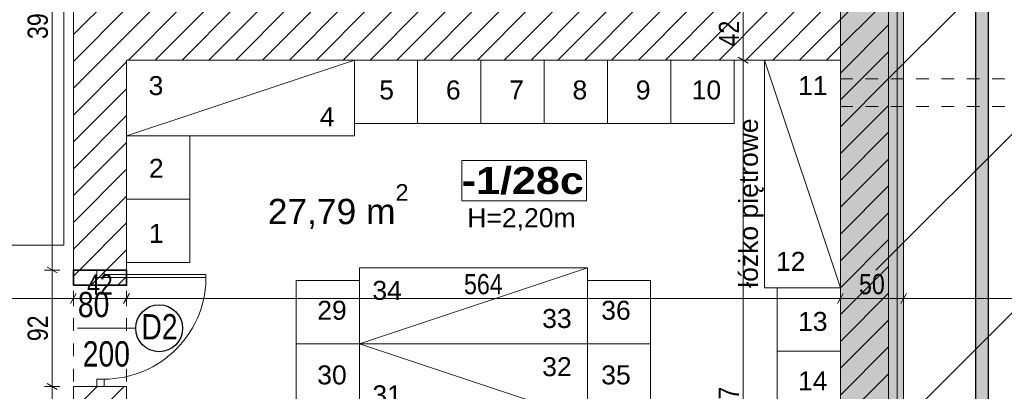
# Model space of a CAD drawing. Header units: centimetres. Extents: x 18292 to 3593338517, y 11794 to 62103.
# Tile 39 of 147: x 29338 to 30116, y 54931 to 55224. Entities that reach past the tile are written whole.
import ezdxf

# ---------------------------------------------------------------- set-up
doc = ezdxf.new("R2010")
doc.units = ezdxf.units.CM
doc.header["$MEASUREMENT"] = 0
doc.linetypes.add('Dashed-002', pattern=[20, 10, -10])
for name, color, linetype in [('410-Fundamenty', 7, 'Continuous'), ('499-Wymiary i opisy', 7, 'Continuous'), ('___WYBURZENIA', 7, 'Continuous'), ('__PROJEKTOWANE', 7, 'Continuous'), ('__PROJEKTOWANE_WYPOSAŻENIE', 7, 'Continuous'), ('MF-NR', 7, 'Continuous'), ('MF_KRESKOWANIE', 7, 'Continuous'), ('MF_NR', 7, 'Continuous'), ('MF_OKNA', 7, 'Continuous'), ('MF_przerywana', 7, 'Continuous'), ('MF_SCIANY_KONSTR', 7, 'Continuous'), ('MF_WIDOK', 7, 'Continuous')]:
    doc.layers.add(name, color=color, linetype=linetype)
doc.styles.add('GENERATED_STYLE_1', font='txt')
doc.styles.add('GENERATED_STYLE_2', font='txt')
doc.styles.add('GENERATED_STYLE_4', font='txt')
doc.styles.add('GENERATED_STYLE_5', font='txt')
doc.dimstyles.new('GENERATED_STYLE__1', dxfattribs={"dimtxt": 16, "dimasz": 6.08, "dimexe": 0.18, "dimexo": 0.0625, "dimgap": 0.09, "dimtad": 1, "dimtih": 1, "dimtoh": 1, "dimdec": 0, "dimzin": 0, "dimdsep": 46, "dimtxsty": 'GENERATED_STYLE_4', "dimblk": 'ARROWHEAD_2', "dimblk1": 'ARROWHEAD_2', "dimblk2": 'ARROWHEAD_2', "dimcen": 0.09, "dimse1": 1, "dimse2": 1, "dimclrd": 7, "dimclre": 7, "dimclrt": 7, "dimadec": 0, "dimazin": 0, "dimtfac": 1, "dimtdec": 4, "dimtmove": 0, "dimatfit": 3, "dimfxl": 0, "dimtolj": 1, "dimtzin": 0, "dimarcsym": 0})
doc.dimstyles.new('GENERATED_STYLE__4', dxfattribs={"dimtxt": 16, "dimasz": 6.08, "dimexe": 0.18, "dimexo": 0.0625, "dimgap": 0.09, "dimtad": 1, "dimdec": 0, "dimzin": 0, "dimdsep": 46, "dimtxsty": 'GENERATED_STYLE_4', "dimblk": 'ARROWHEAD_2', "dimblk1": 'ARROWHEAD_2', "dimblk2": 'ARROWHEAD_2', "dimcen": 0.09, "dimse1": 1, "dimse2": 1, "dimclrd": 7, "dimclre": 7, "dimclrt": 7, "dimadec": 0, "dimazin": 0, "dimtfac": 1, "dimtdec": 4, "dimtmove": 0, "dimatfit": 3, "dimfxl": 0, "dimtolj": 1, "dimtzin": 0, "dimarcsym": 0})
doc.dimstyles.new('GENERATED_STYLE__6', dxfattribs={"dimtxt": 16, "dimasz": 6.08, "dimexe": 0.18, "dimexo": 0.0625, "dimgap": 0.09, "dimtad": 1, "dimdec": 0, "dimzin": 0, "dimdsep": 46, "dimtxsty": 'GENERATED_STYLE_1', "dimblk": 'ARROWHEAD_2', "dimblk1": 'ARROWHEAD_2', "dimblk2": 'ARROWHEAD_2', "dimcen": 0.09, "dimse1": 1, "dimse2": 1, "dimclrd": 7, "dimclre": 7, "dimclrt": 7, "dimadec": 0, "dimazin": 0, "dimtfac": 1, "dimtdec": 4, "dimtmove": 0, "dimatfit": 3, "dimfxl": 0, "dimtolj": 1, "dimtzin": 0, "dimarcsym": 0})
pattern_1 = [(45, (4868174.165, 3898003.605), (-10.606601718, 10.606601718), [])]
pattern_2 = [(45, (4868174.165, 3898003.605), (-7.071067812, 7.071067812), [7.5, -2.5]), (45, (4868174.165, 3898010.676), (-7.071067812, 7.071067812), [7.5, -2.5])]

# ---------------------------------------------------------------- blocks, each defined once
blk = doc.blocks.new('*D65', base_point=(4868174.17, 3898003.61))
at = {"layer": '499-Wymiary i opisy', "color": 7, "linetype": 'Continuous', "lineweight": 13}
for p, q in [((29326.36, 55516.8), (29334.36, 55512.18)), ((29336.36, 55514.49), (29324.36, 55514.49)), ((29330.36, 54747.49), (29330.36, 55514.49)), ((29336.36, 54747.49), (29324.36, 54747.49)), ((29326.36, 54749.8), (29334.36, 54745.18))]:
    blk.add_line(p, q, dxfattribs=at)
at = {"layer": '499-Wymiary i opisy', "color": 7, "lineweight": 13, "insert": (29327.16, 55115.63), "char_height": 16, "attachment_point": 7, "rotation": 90, "style": 'GENERATED_STYLE_4'}
blk.add_mtext('\\A1;{\\pql;\\fArial Narrow|b0|i0|c238|p34;767}', dxfattribs=at)
blk = doc.blocks.new('ARROWHEAD_2')
at = {"color": 0, "linetype": 'Continuous', "lineweight": 0}
for p, q in [((0, 0), (-1, 0)), ((-0.38, -0.66), (0.38, 0.66))]:
    blk.add_line(p, q, dxfattribs=at)
blk = doc.blocks.new('*D75', base_point=(4868174.17, 3898003.61))
at = {"layer": '499-Wymiary i opisy', "color": 7, "linetype": 'Continuous', "lineweight": 13}
for p, q in [((29042.88, 55629.09), (29042.88, 55641.09)), ((29380.88, 55629.09), (29380.88, 55641.09)), ((29045.19, 55639.09), (29040.57, 55631.09)), ((29042.88, 55635.09), (29380.88, 55635.09)), ((29383.19, 55639.09), (29378.57, 55631.09))]:
    blk.add_line(p, q, dxfattribs=at)
at = {"layer": '499-Wymiary i opisy', "color": 7, "lineweight": 13, "insert": (29196.52, 55638.29), "char_height": 16, "attachment_point": 7, "style": 'GENERATED_STYLE_4'}
blk.add_mtext('\\A1;{\\pql;\\fArial Narrow|b0|i0|c238|p34;338}', dxfattribs=at)
blk = doc.blocks.new('*D76', base_point=(4868174.17, 3898003.61))
at = {"layer": '499-Wymiary i opisy', "color": 7, "linetype": 'Continuous', "lineweight": 13}
for p, q in [((29380.88, 55629.09), (29380.88, 55641.09)), ((29422.88, 55629.09), (29422.88, 55641.09)), ((29383.19, 55639.09), (29378.57, 55631.09)), ((29380.88, 55635.09), (29422.88, 55635.09)), ((29425.19, 55639.09), (29420.57, 55631.09))]:
    blk.add_line(p, q, dxfattribs=at)
at = {"layer": '499-Wymiary i opisy', "color": 7, "lineweight": 13, "insert": (29391.64, 55638.29), "char_height": 16, "attachment_point": 7, "style": 'GENERATED_STYLE_4'}
blk.add_mtext('\\A1;{\\pql;\\fArial Narrow|b0|i0|c238|p34;42}', dxfattribs=at)
blk = doc.blocks.new('*D77', base_point=(4868174.17, 3898003.61))
at = {"layer": '499-Wymiary i opisy', "color": 7, "linetype": 'Continuous', "lineweight": 13}
for p, q in [((29422.88, 55629.09), (29422.88, 55641.09)), ((29986.88, 55629.09), (29986.88, 55641.09)), ((29425.19, 55639.09), (29420.57, 55631.09)), ((29422.88, 55635.09), (29986.88, 55635.09)), ((29984.57, 55631.09), (29989.19, 55639.09)), ((29986.88, 55635.09), (29990.79, 55635.09))]:
    blk.add_line(p, q, dxfattribs=at)
at = {"layer": '499-Wymiary i opisy', "color": 7, "lineweight": 13, "insert": (29689.52, 55638.29), "char_height": 16, "attachment_point": 7, "style": 'GENERATED_STYLE_4'}
blk.add_mtext('\\A1;{\\pql;\\fArial Narrow|b0|i0|c238|p34;564}', dxfattribs=at)
blk = doc.blocks.new('*D126', base_point=(4868174.17, 3898003.61))
at = {"layer": '499-Wymiary i opisy', "color": 7, "linetype": 'Continuous', "lineweight": 13}
for p, q in [((31249.77, 59744.18), (31241.77, 59748.8)), ((31245.77, 59746.49), (31245.77, 59750.41)), ((31251.77, 59746.49), (31239.77, 59746.49)), ((31245.77, 52927.49), (31245.77, 59746.49)), ((31251.77, 52927.49), (31239.77, 52927.49)), ((31241.77, 52929.8), (31249.77, 52925.18)), ((31245.77, 52923.58), (31245.77, 52927.49))]:
    blk.add_line(p, q, dxfattribs=at)
at = {"layer": '499-Wymiary i opisy', "color": 7, "lineweight": 13, "insert": (31242.57, 56311.39), "char_height": 16, "attachment_point": 7, "rotation": 90, "style": 'GENERATED_STYLE_1'}
blk.add_mtext('\\A1;{\\pql;\\fArial Narrow|b1|i0|c238|p34;6\xa0819}', dxfattribs=at)
blk = doc.blocks.new('*D130', base_point=(4868174.17, 3898003.61))
at = {"layer": '499-Wymiary i opisy', "color": 7, "linetype": 'Continuous', "lineweight": 13}
for p, q in [((31211.77, 55828.8), (31219.77, 55824.18)), ((31221.77, 55826.49), (31209.77, 55826.49)), ((31215.77, 54595.49), (31215.77, 55826.49)), ((31221.77, 54595.49), (31209.77, 54595.49)), ((31211.77, 54597.8), (31219.77, 54593.18))]:
    blk.add_line(p, q, dxfattribs=at)
at = {"layer": '499-Wymiary i opisy', "color": 7, "lineweight": 13, "insert": (31212.57, 55187.95), "char_height": 16, "attachment_point": 7, "rotation": 90, "style": 'GENERATED_STYLE_4'}
blk.add_mtext('\\A1;{\\pql;\\fArial Narrow|b0|i0|c238|p34;1\xa0231}', dxfattribs=at)
blk = doc.blocks.new('*D138', base_point=(4868174.17, 3898003.61))
at = {"layer": '499-Wymiary i opisy', "color": 7, "linetype": 'Continuous', "lineweight": 13}
for p, q in [((31181.77, 55828.8), (31189.77, 55824.18)), ((31191.77, 55826.49), (31179.77, 55826.49)), ((31185.77, 54595.49), (31185.77, 55826.49)), ((31191.77, 54595.49), (31179.77, 54595.49)), ((31181.77, 54597.8), (31189.77, 54593.18))]:
    blk.add_line(p, q, dxfattribs=at)
at = {"layer": '499-Wymiary i opisy', "color": 7, "lineweight": 13, "insert": (31182.57, 55187.95), "char_height": 16, "attachment_point": 7, "rotation": 90, "style": 'GENERATED_STYLE_4'}
blk.add_mtext('\\A1;{\\pql;\\fArial Narrow|b0|i0|c238|p34;1\xa0231}', dxfattribs=at)
blk = doc.blocks.new('*D153', base_point=(4868174.17, 3898003.61))
at = {"layer": '499-Wymiary i opisy', "color": 7, "linetype": 'Continuous', "lineweight": 13}
for p, q in [((29370.15, 54934.49), (29358.15, 54934.49)), ((29360.15, 54936.8), (29368.15, 54932.18)), ((29364.15, 54747.49), (29364.15, 54934.49)), ((29370.15, 54747.49), (29358.15, 54747.49)), ((29360.15, 54749.8), (29368.15, 54745.18)), ((29364.15, 54743.58), (29364.15, 54747.49))]:
    blk.add_line(p, q, dxfattribs=at)
at = {"layer": '499-Wymiary i opisy', "color": 7, "lineweight": 13, "insert": (29360.95, 54825.63), "char_height": 16, "attachment_point": 7, "rotation": 90, "style": 'GENERATED_STYLE_4'}
blk.add_mtext('\\A1;{\\pql;\\fArial Narrow|b0|i0|c238|p34;187}', dxfattribs=at)
blk = doc.blocks.new('*D154', base_point=(4868174.17, 3898003.61))
at = {"layer": '499-Wymiary i opisy', "color": 7, "linetype": 'Continuous', "lineweight": 13}
for p, q in [((29370.15, 55026.49), (29358.15, 55026.49)), ((29360.15, 55028.8), (29368.15, 55024.18)), ((29364.15, 54934.49), (29364.15, 55026.49)), ((29370.15, 54934.49), (29358.15, 54934.49)), ((29360.15, 54936.8), (29368.15, 54932.18))]:
    blk.add_line(p, q, dxfattribs=at)
at = {"layer": '499-Wymiary i opisy', "color": 7, "lineweight": 13, "insert": (29360.95, 54970.25), "char_height": 16, "attachment_point": 7, "rotation": 90, "style": 'GENERATED_STYLE_4'}
blk.add_mtext('\\A1;{\\pql;\\fArial Narrow|b0|i0|c238|p34;92}', dxfattribs=at)
blk = doc.blocks.new('*D155', base_point=(4868174.17, 3898003.61))
at = {"layer": '499-Wymiary i opisy', "color": 7, "linetype": 'Continuous', "lineweight": 13}
for p, q in [((29360.15, 55424.8), (29368.15, 55420.18)), ((29370.15, 55422.49), (29358.15, 55422.49)), ((29364.15, 55026.49), (29364.15, 55422.49)), ((29370.15, 55026.49), (29358.15, 55026.49)), ((29360.15, 55028.8), (29368.15, 55024.18))]:
    blk.add_line(p, q, dxfattribs=at)
at = {"layer": '499-Wymiary i opisy', "color": 7, "lineweight": 13, "insert": (29360.95, 55209.13), "char_height": 16, "attachment_point": 7, "rotation": 90, "style": 'GENERATED_STYLE_4'}
blk.add_mtext('\\A1;{\\pql;\\fArial Narrow|b0|i0|c238|p34;396}', dxfattribs=at)
blk = doc.blocks.new('*D248', base_point=(4868174.17, 3898003.61))
at = {"layer": '499-Wymiary i opisy', "color": 7, "linetype": 'Continuous', "lineweight": 13}
for p, q in [((29916.11, 55192.49), (29904.11, 55192.49)), ((29906.11, 55194.8), (29914.11, 55190.18)), ((29910.11, 54645.49), (29910.11, 55192.49)), ((29916.11, 54645.49), (29904.11, 54645.49)), ((29906.11, 54647.8), (29914.11, 54643.18))]:
    blk.add_line(p, q, dxfattribs=at)
at = {"layer": '499-Wymiary i opisy', "color": 7, "lineweight": 13, "insert": (29906.91, 54903.63), "char_height": 16, "attachment_point": 7, "rotation": 90, "style": 'GENERATED_STYLE_4'}
blk.add_mtext('\\A1;{\\pql;\\fArial Narrow|b0|i0|c238|p34;547}', dxfattribs=at)
blk = doc.blocks.new('*D249', base_point=(4868174.17, 3898003.61))
at = {"layer": '499-Wymiary i opisy', "color": 7, "linetype": 'Continuous', "lineweight": 13}
for p, q in [((29906.11, 55236.8), (29914.11, 55232.18)), ((29916.11, 55234.49), (29904.11, 55234.49)), ((29910.11, 55192.49), (29910.11, 55234.49)), ((29916.11, 55192.49), (29904.11, 55192.49)), ((29906.11, 55194.8), (29914.11, 55190.18))]:
    blk.add_line(p, q, dxfattribs=at)
at = {"layer": '499-Wymiary i opisy', "color": 7, "lineweight": 13, "insert": (29906.91, 55203.25), "char_height": 16, "attachment_point": 7, "rotation": 90, "style": 'GENERATED_STYLE_4'}
blk.add_mtext('\\A1;{\\pql;\\fArial Narrow|b0|i0|c238|p34;42}', dxfattribs=at)
blk = doc.blocks.new('*D253', base_point=(4868174.17, 3898003.61))
at = {"layer": '499-Wymiary i opisy', "color": 7, "linetype": 'Continuous', "lineweight": 13}
for p, q in [((28826.19, 55007.95), (28821.57, 54999.95)), ((28823.88, 54997.95), (28823.88, 55009.95)), ((28823.88, 55003.95), (29380.88, 55003.95)), ((29383.19, 55007.95), (29378.57, 54999.95)), ((29380.88, 54997.95), (29380.88, 55009.95))]:
    blk.add_line(p, q, dxfattribs=at)
at = {"layer": '499-Wymiary i opisy', "color": 7, "lineweight": 13, "insert": (29087.02, 55007.15), "char_height": 16, "attachment_point": 7, "style": 'GENERATED_STYLE_4'}
blk.add_mtext('\\A1;{\\pql;\\fArial Narrow|b0|i0|c238|p34;557}', dxfattribs=at)
blk = doc.blocks.new('*D254', base_point=(4868174.17, 3898003.61))
at = {"layer": '499-Wymiary i opisy', "color": 7, "linetype": 'Continuous', "lineweight": 13}
for p, q in [((29383.19, 55007.95), (29378.57, 54999.95)), ((29380.88, 54997.95), (29380.88, 55009.95)), ((29380.88, 55003.95), (29422.88, 55003.95)), ((29425.19, 55007.95), (29420.57, 54999.95)), ((29422.88, 54997.95), (29422.88, 55009.95))]:
    blk.add_line(p, q, dxfattribs=at)
at = {"layer": '499-Wymiary i opisy', "color": 7, "lineweight": 13, "insert": (29391.64, 55007.15), "char_height": 16, "attachment_point": 7, "style": 'GENERATED_STYLE_4'}
blk.add_mtext('\\A1;{\\pql;\\fArial Narrow|b0|i0|c238|p34;42}', dxfattribs=at)
blk = doc.blocks.new('*D255', base_point=(4868174.17, 3898003.61))
at = {"layer": '499-Wymiary i opisy', "color": 7, "linetype": 'Continuous', "lineweight": 13}
for p, q in [((29425.19, 55007.95), (29420.57, 54999.95)), ((29422.88, 54997.95), (29422.88, 55009.95)), ((29422.88, 55003.95), (29986.88, 55003.95)), ((29989.19, 55007.95), (29984.57, 54999.95)), ((29986.88, 54997.95), (29986.88, 55009.95))]:
    blk.add_line(p, q, dxfattribs=at)
at = {"layer": '499-Wymiary i opisy', "color": 7, "lineweight": 13, "insert": (29689.52, 55007.15), "char_height": 16, "attachment_point": 7, "style": 'GENERATED_STYLE_4'}
blk.add_mtext('\\A1;{\\pql;\\fArial Narrow|b0|i0|c238|p34;564}', dxfattribs=at)
blk = doc.blocks.new('*D256', base_point=(4868174.17, 3898003.61))
at = {"layer": '499-Wymiary i opisy', "color": 7, "linetype": 'Continuous', "lineweight": 13}
for p, q in [((29989.19, 55007.95), (29984.57, 54999.95)), ((29986.88, 54997.95), (29986.88, 55009.95)), ((29986.88, 55003.95), (30036.88, 55003.95)), ((30039.19, 55007.95), (30034.57, 54999.95)), ((30036.88, 54997.95), (30036.88, 55009.95))]:
    blk.add_line(p, q, dxfattribs=at)
at = {"layer": '499-Wymiary i opisy', "color": 7, "lineweight": 13, "insert": (30001.64, 55007.15), "char_height": 16, "attachment_point": 7, "style": 'GENERATED_STYLE_4'}
blk.add_mtext('\\A1;{\\pql;\\fArial Narrow|b0|i0|c238|p34;50}', dxfattribs=at)
blk = doc.blocks.new('*D257', base_point=(4868174.17, 3898003.61))
at = {"layer": '499-Wymiary i opisy', "color": 7, "linetype": 'Continuous', "lineweight": 13}
for p, q in [((30039.19, 55007.95), (30034.57, 54999.95)), ((30036.88, 54997.95), (30036.88, 55009.95)), ((30036.88, 55003.95), (30441.29, 55003.95)), ((30443.6, 55007.95), (30438.98, 54999.95)), ((30441.29, 54997.95), (30441.29, 55009.95))]:
    blk.add_line(p, q, dxfattribs=at)
at = {"layer": '499-Wymiary i opisy', "color": 7, "lineweight": 13, "char_height": 16, "attachment_point": 7, "style": 'GENERATED_STYLE_4'}
for s, insert in [('\\A1;{\\pql;\\fArial Narrow|b0|i0|c238|p34;min. 400}', (30193.53, 55007.15)), ('\\A1;{\\pql;\\fArial Narrow|b0|i0|c238|p34;24}', (30418.5, 55007.15))]:
    blk.add_mtext(s, dxfattribs=dict(at, insert=insert))

msp = doc.modelspace()

# ---------------------------------------------------------------- hatches: boundary and pattern name
at = {"layer": '410-Fundamenty', "linetype": 'Continuous', "lineweight": 0, "true_color": 0x000000}
h = msp.add_hatch(dxfattribs=at)
h.set_pattern_fill('beton_000a', color=18, style=0, pattern_type=2)
h.set_pattern_definition(pattern_2)
h.paths.add_polyline_path([(30031.88, 54600.49), (30031.88, 55821.49), (30016.88, 55806.49), (30016.88, 54615.49)])
h = msp.add_hatch(dxfattribs=at)
h.set_pattern_fill('Styropian_000a', color=18, style=0, pattern_type=2)
h.set_pattern_definition([(90, (4868174.1653, 3898003.6053), (-3.4641016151, 0), [2, -4]), (90, (4868172.4333, 3898006.6053), (-3.4641016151, 0), [2, -4]), (150, (4868174.1653, 3898005.6053), (1.7320508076, 3), [2, -4]), (150, (4868170.7012, 3898005.6053), (1.7320508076, 3), [2, -4]), (210, (4868174.1653, 3898003.6053), (-1.7320508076, 3), [2, -4]), (210, (4868170.7012, 3898003.6053), (-1.7320508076, 3), [2, -4])])
h.paths.add_polyline_path([(30036.88, 54595.49), (30036.88, 55826.49), (30031.88, 55821.49), (30031.88, 54600.49)])
h = msp.add_hatch(dxfattribs=at)
h.set_pattern_fill('beton_000a', color=18, style=0, pattern_type=2)
h.set_pattern_definition(pattern_2)
h.paths.add_polyline_path([(30016.88, 54615.49), (30016.88, 55806.49), (30011.88, 55801.49), (30011.88, 54620.49)])
h = msp.add_hatch(dxfattribs=at)
h.set_pattern_fill('beton_000a', color=18, style=0, pattern_type=2)
h.set_pattern_definition(pattern_2)
h.paths.add_polyline_path([(30011.88, 54620.49), (30011.88, 55801.49), (29986.88, 55776.49), (29986.88, 54645.49)])
at = {"layer": '___WYBURZENIA', "linetype": 'Continuous', "lineweight": 35}
h = msp.add_hatch(dxfattribs=at)
h.set_pattern_fill('bloczki_ceramiczne_000a', color=30, style=0, pattern_type=2)
h.set_pattern_definition(pattern_1)
h.paths.add_polyline_path([(29380.88, 55014.49), (29422.88, 55014.49), (29422.88, 55026.49), (29380.88, 55026.49)])
at = {"layer": '__PROJEKTOWANE', "linetype": 'Continuous', "lineweight": 13}
h = msp.add_hatch(dxfattribs=at)
h.set_pattern_fill('Bloczki_ceramiczne_kopia_DD', color=150, style=0, pattern_type=2)
h.set_pattern_definition([(45, (4868174.17, 3898003.61), (-70.7106781, 70.7106781), [])])
h.paths.add_polyline_path([(29714.88, 54617.49), (30014.88, 54617.49), (30014.88, 55810.49), (29733.88, 55810.49), (29733.88, 56706.54), (30093.98, 56706.54), (30092.06, 56167.49), (30371.88, 56167.49), (30371.88, 54260.49), (30071.88, 54260.49), (30071.88, 53759.49), (28132.88, 53759.49), (28132.88, 54560.49), (27833.92, 54560.49), (27832.9, 55446.69), (26114.07, 55446.61), (26114.07, 55792.49), (28189.88, 55792.49), (28189.88, 54917.49), (28489.88, 54917.49), (28489.88, 54116.49), (29714.88, 54116.49)])
at = {"layer": '__PROJEKTOWANE', "linetype": 'Continuous', "lineweight": 25}
h = msp.add_hatch(color=230, dxfattribs=at)
h.paths.add_polyline_path([(27914.85, 56613.92), (27914.85, 54825.65), (28391.41, 54825.65), (28391.41, 54038.82), (28822.34, 54038.82), (28822.34, 53475.15), (29471.71, 53475.15), (29471.71, 54038.82), (29811.8, 54038.82), (29811.8, 54541.02), (30104, 54541.02), (30104, 55897.12), (28839.09, 55897.12), (28839.09, 56613.92)])
h.paths.add_polyline_path([(28832.34, 53485.15), (28832.34, 54048.82), (28401.41, 54048.82), (28401.41, 54835.65), (27924.85, 54835.65), (27924.85, 56603.92), (28829.09, 56603.92), (28829.09, 55887.12), (30094, 55887.12), (30094, 54551.02), (29801.8, 54551.02), (29801.8, 54048.82), (29461.71, 54048.82), (29461.71, 53485.15)], flags=0)
at = {"layer": 'MF_KRESKOWANIE', "linetype": 'Continuous', "lineweight": 13}
h = msp.add_hatch(dxfattribs=at)
h.set_pattern_fill('bloczki_ceramiczne_000a', color=250, style=0, pattern_type=2)
h.set_pattern_definition(pattern_1)
h.paths.add_polyline_path([(28179.88, 54907.49), (28479.88, 54907.49), (28479.88, 54896.49), (28479.88, 54735.49), (28479.88, 54106.49), (28547.88, 54106.49), (28855.88, 54106.49), (28855.88, 53966.49), (28897.88, 53966.49), (29179.56, 53966.49), (29179.56, 53894.49), (29179.56, 53558.49), (29349.56, 53558.49), (29349.56, 53894.49), (29349.56, 53966.49), (29349.56, 54106.49), (29724.88, 54106.49), (29724.88, 54607.49), (30024.88, 54607.49), (30024.88, 54660.49), (30024.88, 55820.49), (29705.88, 55820.49), (28929.88, 55820.49), (28929.88, 55776.49), (29000.88, 55776.49), (29000.88, 55556.49), (28933.88, 55556.49), (28923.88, 55556.49), (28923.88, 55514.49), (29143.88, 55514.49), (29143.88, 55556.49), (29042.88, 55556.49), (29042.88, 55776.49), (29380.88, 55776.49), (29380.88, 55556.49), (29223.88, 55556.49), (29223.88, 55514.49), (29422.88, 55514.49), (29422.88, 55776.49), (29686.88, 55776.49), (29986.88, 55776.49), (29986.88, 55234.49), (29686.88, 55234.49), (29422.88, 55234.49), (29422.88, 55434.49), (29380.88, 55434.49), (29380.88, 55393.49), (29380.88, 55026.49), (29422.88, 55026.49), (29422.88, 55192.49), (29986.88, 55192.49), (29986.88, 54645.49), (29722.88, 54645.49), (29722.88, 54735.49), (29722.88, 54747.49), (29422.88, 54747.49), (29422.88, 54934.49), (29380.88, 54934.49), (29380.88, 54747.49), (29380.88, 54705.49), (29686.88, 54705.49), (29686.88, 54144.49), (29284.88, 54144.49), (29284.88, 54705.49), (29288.88, 54705.49), (29288.88, 54747.49), (29190.88, 54747.49), (29190.88, 54705.49), (29242.88, 54705.49), (29242.88, 54290.49), (29217.88, 54290.49), (29232.88, 54248.49), (29242.88, 54248.49), (29242.88, 54144.49), (29062.88, 54144.49), (29062.88, 54147.49), (29020.88, 54147.49), (29020.88, 54144.49), (29007.88, 54144.49), (29007.88, 54106.49), (29311.56, 54106.49), (29311.56, 54008.49), (29311.56, 53894.49), (29311.22, 53894.49), (29311.22, 53600.49), (29221.56, 53600.49), (29221.56, 53894.49), (29221.56, 53983.49), (29196.56, 54008.49), (28897.88, 54008.49), (28897.88, 54106.49), (28947.88, 54106.49), (28947.88, 54144.49), (28897.88, 54144.49), (28897.88, 54159.49), (28855.88, 54159.49), (28855.88, 54144.49), (28517.88, 54144.49), (28517.88, 54705.49), (28657.88, 54705.49), (28657.88, 54747.49), (28517.88, 54747.49), (28517.88, 54907.49), (28781.88, 54907.49), (28781.88, 54871.49), (28823.88, 54871.49), (28823.88, 55099.49), (28781.88, 55099.49), (28781.88, 54945.49), (28527.88, 54945.49), (28217.88, 54945.49), (28217.88, 55790.1), (28680.42, 55790.44), (28680.56, 55820.49), (28217.88, 55820.49), (28193.88, 55782.49), (28179.88, 55782.49), (28179.88, 54945.49)])

# ---------------------------------------------------------------- linework, layer by layer
at = {"layer": '410-Fundamenty', "color": 7, "linetype": 'Continuous', "lineweight": 13}
msp.add_line((30031.88, 54600.49), (30031.88, 55821.49), dxfattribs=at)
at = {"layer": '410-Fundamenty', "color": 7, "linetype": 'Continuous', "lineweight": 13, "flags": 128}
for points in [[(30036.88, 54595.49), (30036.88, 55826.49)], [(29986.88, 55776.49), (29986.88, 54645.49)]]:
    msp.add_lwpolyline(points, dxfattribs=at)
at = {"layer": '___WYBURZENIA', "color": 30, "linetype": 'Continuous', "lineweight": 35}
msp.add_line((29380.88, 55014.49), (29422.88, 55014.49), dxfattribs=at)
at = {"layer": '___WYBURZENIA', "color": 30, "linetype": 'Continuous', "lineweight": 35, "flags": 128}
msp.add_lwpolyline([(29380.88, 55014.49), (29422.88, 55014.49), (29422.88, 55026.49), (29380.88, 55026.49)], close=True, dxfattribs=at)
at = {"layer": '__PROJEKTOWANE', "color": 230, "linetype": 'Continuous', "lineweight": 25, "flags": 128}
for points in [[(28822.34, 53475.15), (29471.71, 53475.15), (29471.71, 54038.82), (29811.8, 54038.82), (29811.8, 54541.02), (30104, 54541.02), (30104, 55897.12), (28839.09, 55897.12), (28839.09, 56613.92), (27914.88, 56613.92), (27914.88, 54825.65), (28391.41, 54825.65), (28391.41, 54038.82), (28822.34, 54038.82)], [(28832.34, 53485.15), (29461.71, 53485.15), (29461.71, 54048.82), (29801.8, 54048.82), (29801.8, 54551.02), (30094, 54551.02), (30094, 55887.12), (28829.09, 55887.12), (28829.09, 56603.92), (27924.85, 56603.92), (27924.85, 54835.65), (28401.41, 54835.65), (28401.41, 54048.82), (28832.34, 54048.82)]]:
    msp.add_lwpolyline(points, close=True, dxfattribs=at)
at = {"layer": '__PROJEKTOWANE', "color": 7, "linetype": 'Continuous', "lineweight": 25}
msp.add_circle((29448.63, 54980.49), 18.52, dxfattribs=at)
at = {"layer": '__PROJEKTOWANE_WYPOSAŻENIE', "color": 7, "linetype": 'Continuous', "lineweight": 13}
for p, q in [((29602.88, 55192.49), (29422.88, 55132.49)), ((29986.88, 55012.49), (29926.88, 55192.49)), ((29607.01, 54968.29), (29787.01, 55028.29)), ((29607.01, 54968.29), (29787.01, 54908.29))]:
    msp.add_line(p, q, dxfattribs=at)
at = {"layer": '__PROJEKTOWANE_WYPOSAŻENIE', "color": 7, "linetype": 'Continuous', "lineweight": 13, "flags": 128}
for points in [[(29373.34, 55393.76), (29323.34, 55393.76), (29323.34, 55046.18), (29373.34, 55046.18)], [(29602.88, 55132.49), (29602.88, 55192.49), (29422.88, 55192.49), (29422.88, 55132.49)], [(29652.88, 55192.49), (29652.88, 55142.49), (29602.88, 55142.49), (29602.88, 55192.49)], [(29702.88, 55192.49), (29702.88, 55142.49), (29652.88, 55142.49), (29652.88, 55192.49)], [(29752.88, 55192.49), (29752.88, 55142.49), (29702.88, 55142.49), (29702.88, 55192.49)], [(29802.88, 55192.49), (29802.88, 55142.49), (29752.88, 55142.49), (29752.88, 55192.49)], [(29852.88, 55192.49), (29852.88, 55142.49), (29802.88, 55142.49), (29802.88, 55192.49)], [(29902.88, 55192.49), (29902.88, 55142.49), (29852.88, 55142.49), (29852.88, 55192.49)], [(29926.88, 55012.49), (29986.88, 55012.49), (29986.88, 55192.49), (29926.88, 55192.49)], [(29472.88, 55132.49), (29472.88, 55082.49), (29422.88, 55082.49), (29422.88, 55132.49)], [(29472.88, 55082.49), (29472.88, 55032.49), (29422.88, 55032.49), (29422.88, 55082.49)], [(29607.01, 54968.29), (29607.01, 55028.29), (29787.01, 55028.29), (29787.01, 54968.29)], [(29607.01, 55018.29), (29607.01, 54968.29), (29557.01, 54968.29), (29557.01, 55018.29)], [(29787.01, 54968.29), (29787.01, 55018.29), (29837.01, 55018.29), (29837.01, 54968.29)], [(29986.88, 55012.49), (29986.88, 54962.49), (29936.88, 54962.49), (29936.88, 55012.49)], [(29607.01, 54918.29), (29607.01, 54968.29), (29557.01, 54968.29), (29557.01, 54918.29)], [(29607.01, 54968.29), (29607.01, 54908.29), (29787.01, 54908.29), (29787.01, 54968.29)], [(29787.01, 54968.29), (29787.01, 54918.29), (29837.01, 54918.29), (29837.01, 54968.29)], [(29986.88, 54962.49), (29986.88, 54912.49), (29936.88, 54912.49), (29936.88, 54962.49)]]:
    msp.add_lwpolyline(points, close=True, dxfattribs=at)
at = {"layer": '__PROJEKTOWANE_WYPOSAŻENIE', "color": 7, "linetype": 'Dashed-002', "lineweight": 13, "flags": 128}
for points in [[(29986.88, 55177.74), (30409.88, 55177.74)], [(29986.88, 55155.8), (30409.88, 55155.8)]]:
    msp.add_lwpolyline(points, dxfattribs=at)
at = {"layer": 'MF-NR', "color": 7, "linetype": 'Continuous', "lineweight": 13}
for p, q in [((29687.87, 55113.19), (29781.21, 55113.19)), ((29687.87, 55081.29), (29687.87, 55113.19)), ((29786.21, 55113.19), (29786.21, 55081.29))]:
    msp.add_line(p, q, dxfattribs=at)
at = {"layer": 'MF-NR', "color": 7, "linetype": 'Continuous', "lineweight": 13, "flags": 128}
msp.add_lwpolyline([(29781.21, 55081.29), (29687.87, 55081.29)], dxfattribs=at)
at = {"layer": 'MF_OKNA', "color": 7, "linetype": 'Continuous', "lineweight": 13}
for p, q in [((29399.38, 55026.49), (29399.38, 55020.74)), ((29405.13, 55020.74), (29405.13, 55026.49)), ((29399.38, 55020.74), (29405.13, 55020.74)), ((29405.13, 55023.04), (29485.6, 55023.04)), ((29405.13, 55020.74), (29485.63, 55020.74)), ((29401.88, 55014.49), (29399.38, 55014.49)), ((29430.11, 54980.49), (29384.23, 54980.49)), ((29399.38, 54934.49), (29399.38, 54940.24)), ((29399.38, 54940.24), (29405.13, 54940.24)), ((29401.88, 54934.49), (29399.38, 54934.49)), ((29405.13, 54940.24), (29405.13, 54934.49))]:
    msp.add_line(p, q, dxfattribs=at)
msp.add_arc((29405.13, 55020.74), 80.5, 270, 1.63725, dxfattribs=at)
at = {"layer": 'MF_przerywana', "color": 7, "linetype": 'Dashed-002', "lineweight": 13, "flags": 128}
msp.add_lwpolyline([(29380.88, 55026.49), (29422.88, 55026.49), (29422.88, 54934.49), (29380.88, 54934.49)], close=True, dxfattribs=at)
at = {"layer": 'MF_SCIANY_KONSTR', "color": 7, "linetype": 'Continuous', "lineweight": 13}
for p, q in [((30024.88, 54660.49), (30024.88, 55820.49)), ((29380.88, 55026.49), (29380.88, 55422.49)), ((29422.88, 55192.49), (29986.88, 55192.49)), ((29422.88, 55192.49), (29422.88, 55026.49)), ((29986.88, 54645.49), (29986.88, 55192.49)), ((29380.88, 54747.49), (29380.88, 54934.49)), ((29380.88, 54934.49), (29422.88, 54934.49)), ((29422.88, 54934.49), (29422.88, 54747.49))]:
    msp.add_line(p, q, dxfattribs=at)
at = {"layer": 'MF_SCIANY_KONSTR', "color": 30, "linetype": 'Continuous', "lineweight": 35}
for p, q in [((29380.88, 55014.49), (29380.88, 55026.49)), ((29422.88, 55026.49), (29422.88, 55014.49))]:
    msp.add_line(p, q, dxfattribs=at)
at = {"layer": 'MF_WIDOK', "color": 5, "linetype": 'Continuous', "lineweight": 15, "flags": 128}
msp.add_lwpolyline([(29687.87, 55113.19), (29786.21, 55113.19), (29786.21, 55081.29), (29687.87, 55081.29)], close=True, dxfattribs=at)

# ---------------------------------------------------------------- texts
at = {"layer": '__PROJEKTOWANE', "color": 150, "lineweight": 13, "insert": (29534.49, 55059.07), "char_height": 20, "attachment_point": 7, "style": 'GENERATED_STYLE_2'}
msp.add_mtext('{\\fArial|b0|i0|c238|p38;27,79 m{\\H0.66x;\\S2^  ;}}', dxfattribs=at)
at = {"layer": '__PROJEKTOWANE', "color": 7, "linetype": 'Continuous', "lineweight": 13, "insert": (29734.93, 55075.35), "char_height": 15, "attachment_point": 2, "style": 'GENERATED_STYLE_2'}
msp.add_mtext('\\A1;{\\pqc;\\fArial|b0|i0|c238|p38;H=2,20m}', dxfattribs=at)
at = {"layer": '__PROJEKTOWANE_WYPOSAŻENIE', "color": 150, "linetype": 'Continuous', "lineweight": 13, "insert": (29906.74, 55012.49), "char_height": 15, "attachment_point": 1, "rotation": 90, "style": 'GENERATED_STYLE_2'}
msp.add_mtext('\\A1;{\\pql;\\fArial|b0|i0|c238|p38;łóżko piętrowe}', dxfattribs=at)
at = {"layer": '__PROJEKTOWANE_WYPOSAŻENIE', "color": 150, "linetype": 'Continuous', "lineweight": 13, "char_height": 15, "attachment_point": 2, "style": 'GENERATED_STYLE_2'}
for s, insert in [('\\A1;{\\pqc;\\fArial|b0|i0|c238|p38;3}', (29446.13, 55179.83)), ('\\A1;{\\pqc;\\fArial|b0|i0|c238|p38;5}', (29628.39, 55176.4)), ('\\A1;{\\pqc;\\fArial|b0|i0|c238|p38;6}', (29681.07, 55176.4)), ('\\A1;{\\pqc;\\fArial|b0|i0|c238|p38;7}', (29731.07, 55176.4)), ('\\A1;{\\pqc;\\fArial|b0|i0|c238|p38;8}', (29781.07, 55176.4)), ('\\A1;{\\pqc;\\fArial|b0|i0|c238|p38;9}', (29831.07, 55176.4)), ('\\A1;{\\pqc;\\fArial|b0|i0|c238|p38;10}', (29881.07, 55176.4)), ('\\A1;{\\pqc;\\fArial|b0|i0|c238|p38;11}', (29965.13, 55179.83)), ('\\A1;{\\pqc;\\fArial|b0|i0|c238|p38;4}', (29581.45, 55155.22)), ('\\A1;{\\pqc;\\fArial|b0|i0|c238|p38;2}', (29446.39, 55114.45)), ('\\A1;{\\pqc;\\fArial|b0|i0|c238|p38;1}', (29446.39, 55062.98)), ('\\A1;{\\pqc;\\fArial|b0|i0|c238|p38;12}', (29947.69, 55040.87)), ('\\A1;{\\pqc;\\fArial|b0|i0|c238|p38;34}', (29628.77, 55017.94)), ('\\A1;{\\pqc;\\fArial|b0|i0|c238|p38;29}', (29585.21, 55002.2)), ('\\A1;{\\pqc;\\fArial|b0|i0|c238|p38;33}', (29762.96, 54995.7)), ('\\A1;{\\pqc;\\fArial|b0|i0|c238|p38;36}', (29809.6, 55002.2)), ('\\A1;{\\pqc;\\fArial|b0|i0|c238|p38;13}', (29965.13, 54993.38)), ('\\A1;{\\pqc;\\fArial|b0|i0|c238|p38;32}', (29762.96, 54957.61)), ('\\A1;{\\pqc;\\fArial|b0|i0|c238|p38;30}', (29585.21, 54951.1)), ('\\A1;{\\pqc;\\fArial|b0|i0|c238|p38;35}', (29809.6, 54951.1)), ('\\A1;{\\pqc;\\fArial|b0|i0|c238|p38;14}', (29965.07, 54946.4)), ('\\A1;{\\pqc;\\fArial|b0|i0|c238|p38;31}', (29628.77, 54935.36))]:
    msp.add_mtext(s, dxfattribs=dict(at, insert=insert))
at = {"layer": 'MF_NR', "color": 7, "linetype": 'Continuous', "lineweight": 13, "insert": (29687.78, 55086.06), "char_height": 21.2625, "attachment_point": 7, "style": 'GENERATED_STYLE_5'}
msp.add_mtext('\\A1;{\\pql;\\fArial Black|b0|i0|c238|p38;-1/28c}', dxfattribs=at)
at = {"layer": 'MF_OKNA', "color": 7, "linetype": 'Continuous', "lineweight": 13, "char_height": 20, "attachment_point": 4, "style": 'GENERATED_STYLE_2'}
for s, insert in [('\\A1;{\\W0.800000x;\\pql;\\fArial|b0|i0|c238|p38;80}', (29384.45, 54999.1)), ('\\A1;{\\W0.800000x;\\pql;\\fArial|b0|i0|c238|p38;D2}', (29434.66, 54981.64)), ('\\A1;{\\W0.800000x;\\pql;\\fArial|b0|i0|c238|p38;200}', (29388.3, 54960.07))]:
    msp.add_mtext(s, dxfattribs=dict(at, insert=insert))

# ---------------------------------------------------------------- dimensions: what is measured, and where the dimension line sits
at = {"layer": '499-Wymiary i opisy', "color": 7, "linetype": 'Continuous', "lineweight": 13}
for base, p1, p2, dimstyle, picture, middle in [((31245.77, 59746.49), (24264.88, 52927.49), (25791.88, 59746.49), 'GENERATED_STYLE__6', '*D126', (31234.57, 56338.88)), ((31215.77, 55826.49), (30036.88, 54595.49), (30036.88, 55826.49), 'GENERATED_STYLE__4', '*D130', (31204.57, 55215.44)), ((31185.77, 55826.49), (30036.88, 54595.49), (30036.88, 55826.49), 'GENERATED_STYLE__4', '*D138', (31174.57, 55215.44)), ((29330.36, 55514.49), (29288.88, 54747.49), (29380.88, 55514.49), 'GENERATED_STYLE__4', '*D65', (29319.16, 55133.93)), ((29364.15, 55422.49), (29380.88, 55026.49), (29380.88, 55422.49), 'GENERATED_STYLE__4', '*D155', (29352.95, 55227.43)), ((29910.11, 55234.49), (29986.88, 55192.49), (29986.88, 55234.49), 'GENERATED_STYLE__4', '*D249', (29898.91, 55215.45)), ((29910.11, 55192.49), (29986.88, 54645.49), (29986.88, 55192.49), 'GENERATED_STYLE__4', '*D248', (29898.91, 54921.93)), ((29364.15, 55026.49), (29380.88, 54934.49), (29380.88, 55026.49), 'GENERATED_STYLE__4', '*D154', (29352.95, 54982.45)), ((29364.15, 54934.49), (29380.88, 54747.49), (29380.88, 54934.49), 'GENERATED_STYLE__4', '*D153', (29352.95, 54843.93))]:
    dim = msp.add_linear_dim(base=base, p1=p1, p2=p2, angle=90, dimstyle=dimstyle, dxfattribs=at)
    dim.commit()
    dim.dimension.update_dxf_attribs({"geometry": picture, "text_midpoint": middle, "dimtype": 160, "text_rotation": 90})
for base, p1, p2, picture, middle in [((29422.88, 55635.09), (29380.88, 54747.49), (29422.88, 55776.49), '*D76', (29403.84, 55646.29)), ((29986.88, 55635.09), (29422.88, 55776.49), (29986.88, 55192.49), '*D77', (29707.82, 55646.29)), ((29380.88, 55635.09), (29042.88, 55556.49), (29380.88, 54747.49), '*D75', (29214.82, 55646.29)), ((30036.88, 55003.95), (29986.88, 55192.49), (30036.88, 55210.99), '*D256', (30013.84, 55015.15)), ((29422.88, 55003.95), (29380.88, 54747.49), (29422.88, 55192.49), '*D254', (29403.84, 55015.15)), ((29986.88, 55003.95), (29422.88, 55192.49), (29986.88, 55192.49), '*D255', (29707.82, 55015.15)), ((29380.88, 55003.95), (28823.88, 54747.49), (29380.88, 54747.49), '*D253', (29105.32, 55015.15))]:
    dim = msp.add_linear_dim(base=base, p1=p1, p2=p2, dimstyle='GENERATED_STYLE__1', dxfattribs=at)
    dim.commit()
    dim.dimension.update_dxf_attribs({"geometry": picture, "text_midpoint": middle, "dimtype": 160})
dim = msp.add_linear_dim(base=(30441.29, 55003.95), p1=(30036.88, 55210.99), p2=(30441.29, 55124.99), text='min. 400', dimstyle='GENERATED_STYLE__1', dxfattribs=at)
dim.commit()
dim.dimension.update_dxf_attribs({"geometry": '*D257', "text_midpoint": (30236.22, 55015.15), "dimtype": 160})

doc.saveas('drawing.dxf')
